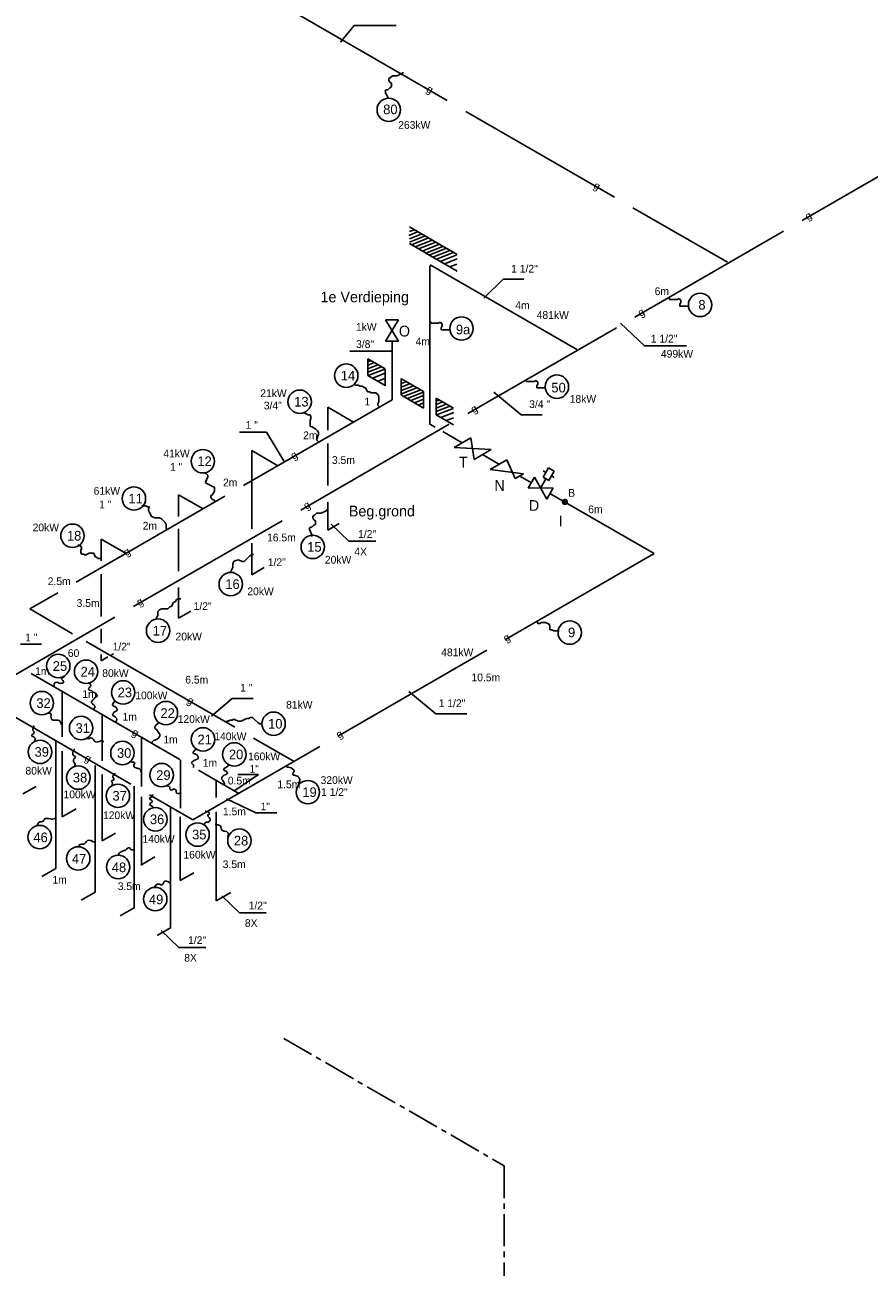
# Model space of a CAD drawing. Extents: x 0 to 118900, y 0 to 84100.
# Tile 8 of 24: x 53470 to 73155, y 39795 to 68760. Entities that reach past the tile are written whole.
import ezdxf
from ezdxf.enums import TextEntityAlignment as Align

# ---------------------------------------------------------------- set-up
doc = ezdxf.new("R2010")
doc.units = 0
doc.header["$LTSCALE"] = 100
for name, pattern in [('2322107', [2000, 1000, 1000]), ('2322134', [45, 40, -5]), ('CENTER2', [11.25, 7.5, -1.25, 1.25, -1.25])]:
    doc.linetypes.add(name, pattern=pattern)
doc.layers.get('0').update_dxf_attribs({"linetype": 'CONTINUOUS'})
for name, color, linetype in [('WL541---', 4, 'CONTINUOUS'), ('WM541---', 1, 'CONTINUOUS'), ('WM561---', 1, 'CONTINUOUS'), ('WM570---', 1, 'CONTINUOUS')]:
    doc.layers.add(name, color=color, linetype=linetype)
doc.styles.add('BURO-018', font='BUROFONT.shx', dxfattribs={"height": 180})
doc.styles.add('BURO-025', font='BUROFONT.shx', dxfattribs={"height": 250})

# ---------------------------------------------------------------- blocks, each defined once
blk = doc.blocks.new('30483016')
at = {"color": 0, "linetype": 'CONTINUOUS'}
for p, q in [((-0.75, 3.75), (-1.5, 3.75)), ((-0.75, 2.5), (-0.75, 5)), ((-0.75, 5), (0.75, 5)), ((0.75, 5), (0.75, 2.5)), ((0.75, 3.75), (1.5, 3.75)), ((2.5, 1.5), (-2.5, -1.5)), ((-2.5, -1.5), (-2.5, 1.5)), ((-2.5, 1.5), (2.5, -1.5)), ((0.75, 2.5), (-0.75, 2.5)), ((0, 2.5), (0, 0)), ((2.5, -1.5), (2.5, 1.5))]:
    blk.add_line(p, q, dxfattribs=at)
at = {"color": 0, "linetype": 'CONTINUOUS', "style": 'BURO-018', "flags": 1}
blk.add_attdef('W_ID', (0, 0), '', height=1.8, dxfattribs=at)
blk = doc.blocks.new('3048301')
at = {"color": 0, "linetype": 'CONTINUOUS'}
for p, q in [((2.5, 1.5), (-2.5, -1.5)), ((-2.5, -1.5), (-2.5, 1.5)), ((-2.5, 1.5), (2.5, -1.5)), ((2.5, -1.5), (2.5, 1.5))]:
    blk.add_line(p, q, dxfattribs=at)
at = {"color": 0, "linetype": 'CONTINUOUS', "style": 'BURO-018', "flags": 1}
blk.add_attdef('W_ID', (0, 0), '', height=1.8, dxfattribs=at)
blk = doc.blocks.new('2322134-9')
at = {"layer": 'WM541---', "color": 0, "style": 'BURO-018'}
for rotation, p in [(330, (62903, 67233)), (330, (66800, 64983)), (30, (71748, 64287)), (30, (67851, 62037)), (30, (63954, 59787)), (30, (59756, 58705)), (30, (60057, 57537)), (30, (55859, 56455)), (30, (56160, 55287)), (30, (64713, 54451)), (330, (57324, 52983)), (330, (56039, 52237)), (30, (60816, 52201)), (330, (54933, 51640))]:
    blk.add_text('g', height=180, rotation=rotation, dxfattribs=at).set_placement(p, align=Align.MIDDLE)

msp = doc.modelspace()

# ---------------------------------------------------------------- linework, layer by layer
at = {"layer": 'WL541---', "linetype": '2322134'}
for p, q in [((40369, 80243), (69849, 63223)), ((78954, 68447), (48954, 51127)), ((62915, 63144), (62915, 59448)), ((62918, 63164), (66341, 61188)), ((62031, 61383), (62031, 60018)), ((62031, 60018), (53585, 55141)), ((60536, 59844), (60536, 59313)), ((60536, 59844), (61133, 59500)), ((62915, 59448), (63038, 59377)), ((63212, 59277), (63664, 59016)), ((58759, 58836), (58759, 57008)), ((58759, 58836), (59371, 58482)), ((60536, 59001), (60536, 58017)), ((64137, 58743), (64538, 58511)), ((65010, 58239), (65279, 58084)), ((57053, 57803), (57053, 57296)), ((57053, 57803), (57624, 57474)), ((65712, 57834), (68142, 56431)), ((60536, 57632), (60536, 56981)), ((60797, 57132), (60536, 56981)), ((55252, 56771), (55252, 56264)), ((55252, 56771), (55829, 56437)), ((57053, 57008), (57053, 56024)), ((58759, 56672), (58759, 55940)), ((68142, 56431), (57388, 50222)), ((55252, 55952), (55252, 54967)), ((59053, 56109), (58759, 55940)), ((57053, 55640), (57053, 54923)), ((53585, 55141), (54584, 54564)), ((57338, 55087), (57053, 54923)), ((55252, 54679), (55252, 54343)), ((54901, 54382), (59747, 51584)), ((55252, 54079), (55252, 53932)), ((55408, 54022), (55252, 53932)), ((55534, 54095), (55489, 54070)), ((53620, 53634), (58459, 50840)), ((52477, 53058), (57388, 50222)), ((54339, 53219), (54339, 52157)), ((55276, 52678), (55276, 51604)), ((56188, 52167), (56188, 51004)), ((56188, 52143), (56188, 51052)), ((54195, 52071), (54195, 49092)), ((54339, 51826), (54339, 50295)), ((57101, 51624), (57101, 50500)), ((55107, 51494), (55107, 48688)), ((55276, 51282), (55276, 49732)), ((53732, 51003), (53426, 50827)), ((56020, 51012), (56020, 48174)), ((57933, 51144), (57933, 50742)), ((56188, 50764), (56188, 49161)), ((56188, 50740), (56188, 49178)), ((54666, 50484), (54339, 50295)), ((56862, 50526), (56862, 47704)), ((57933, 50411), (57933, 48338)), ((57091, 50291), (57091, 48808)), ((55107, 50023), (55107, 48538)), ((55584, 49910), (55276, 49732)), ((56503, 49359), (56188, 49178)), ((54195, 49092), (53866, 48903)), ((57410, 48992), (57091, 48808)), ((55107, 48538), (54785, 48352)), ((58271, 48533), (57933, 48338)), ((56020, 48174), (55692, 47985)), ((56862, 47704), (56553, 47526))]:
    msp.add_line(p, q, dxfattribs=at)
at = {"layer": 'WL541---', "color": 2, "linetype": '2322134'}
for p, q in [((63868, 59132), (63479, 58908)), ((64343, 58857), (63945, 58628)), ((64705, 58618), (64317, 58394)), ((65096, 58295), (64905, 58185))]:
    msp.add_line(p, q, dxfattribs=at)
at = {"layer": 'WL541---', "color": 8, "linetype": 'CENTER2'}
msp.add_line((59505, 45127), (64649, 42157), dxfattribs=at)
at = {"layer": 'WM541---'}
for p, q in [((61955, 67507), (61998, 67529)), ((61955, 67464), (61955, 67507)), ((61998, 67529), (62041, 67572)), ((62041, 67572), (62149, 67572)), ((62149, 67572), (62236, 67615)), ((62236, 67615), (62279, 67637)), ((62279, 67637), (62279, 67659)), ((61868, 67204), (61890, 67248)), ((61890, 67161), (61868, 67204)), ((61890, 67248), (61933, 67248)), ((61933, 67248), (61976, 67291)), ((61976, 67421), (61955, 67464)), ((62020, 67399), (61976, 67421)), ((61976, 67291), (62020, 67313)), ((62020, 67313), (62020, 67399)), ((61911, 67118), (61890, 67161)), ((61933, 67075), (61911, 67118)), ((61933, 67031), (61933, 67075)), ((68506, 62355), (68485, 62398)), ((68679, 62355), (68506, 62355)), ((68723, 62376), (68679, 62355)), ((68766, 62333), (68723, 62376)), ((68744, 62247), (68766, 62290)), ((68766, 62290), (68766, 62333)), ((68744, 62203), (68744, 62247)), ((68939, 62203), (68744, 62203)), ((62942, 61804), (62920, 61847)), ((63115, 61804), (62942, 61804)), ((63158, 61826), (63115, 61804)), ((63202, 61782), (63158, 61826)), ((63180, 61696), (63202, 61739)), ((63180, 61652), (63180, 61696)), ((63202, 61739), (63202, 61782)), ((63375, 61652), (63180, 61652)), ((61158, 60357), (61244, 60357)), ((61244, 60357), (61287, 60336)), ((61287, 60336), (61331, 60336)), ((61331, 60336), (61374, 60314)), ((61374, 60314), (61417, 60292)), ((61417, 60292), (61439, 60249)), ((61439, 60249), (61461, 60206)), ((65169, 60448), (65147, 60492)), ((65342, 60448), (65169, 60448)), ((65385, 60470), (65342, 60448)), ((65428, 60427), (65385, 60470)), ((65407, 60340), (65428, 60384)), ((65407, 60297), (65407, 60340)), ((65602, 60297), (65407, 60297)), ((65428, 60384), (65428, 60427)), ((61461, 60206), (61504, 60206)), ((61504, 60206), (61547, 60184)), ((61547, 60184), (61655, 60184)), ((61655, 60184), (61699, 60141)), ((61699, 60141), (61720, 60098)), ((61720, 59968), (61699, 59925)), ((61720, 60098), (61720, 59968)), ((59989, 59708), (60032, 59687)), ((60032, 59687), (60075, 59665)), ((61699, 59925), (61699, 59881)), ((61699, 59881), (61720, 59860)), ((60075, 59665), (60119, 59665)), ((60119, 59665), (60140, 59622)), ((60140, 59578), (60119, 59535)), ((60119, 59535), (60119, 59405)), ((60119, 59405), (60162, 59384)), ((60140, 59622), (60140, 59578)), ((60162, 59384), (60249, 59340)), ((60249, 59340), (60292, 59297)), ((60292, 59124), (60270, 59081)), ((60292, 59297), (60313, 59254)), ((60313, 59211), (60292, 59167)), ((60292, 59167), (60292, 59124)), ((60313, 59254), (60313, 59211)), ((60270, 59081), (60313, 59038)), ((60313, 59038), (60335, 59016)), ((57651, 58324), (57695, 58302)), ((57695, 58302), (57738, 58259)), ((57738, 58259), (57738, 58215)), ((57695, 58129), (57673, 58086)), ((57673, 58086), (57716, 58064)), ((57716, 58172), (57695, 58129)), ((57738, 58215), (57716, 58172)), ((57716, 58064), (57803, 58021)), ((57803, 58021), (57846, 57999)), ((57846, 57999), (57889, 57978)), ((57889, 57978), (57889, 57891)), ((57846, 57804), (57803, 57783)), ((57803, 57783), (57803, 57740)), ((57803, 57740), (57846, 57696)), ((57868, 57848), (57846, 57804)), ((57846, 57696), (57889, 57675)), ((57889, 57891), (57868, 57848)), ((57889, 57675), (57889, 57653)), ((56201, 57545), (56288, 57545)), ((56288, 57545), (56331, 57523)), ((56331, 57523), (56374, 57523)), ((56374, 57523), (56353, 57480)), ((56353, 57480), (56353, 57437)), ((56353, 57437), (56374, 57393)), ((56374, 57393), (56396, 57350)), ((56396, 57350), (56418, 57307)), ((60227, 57329), (60270, 57372)), ((60270, 57372), (60378, 57372)), ((60378, 57372), (60465, 57415)), ((60465, 57415), (60508, 57437)), ((60508, 57437), (60508, 57458)), ((56418, 57307), (56461, 57285)), ((56461, 57285), (56504, 57264)), ((56504, 57264), (56612, 57264)), ((56612, 57264), (56656, 57242)), ((56656, 57242), (56742, 57155)), ((56742, 57155), (56764, 57112)), ((56764, 57112), (56764, 57026)), ((60162, 57047), (60205, 57091)), ((60184, 57307), (60227, 57329)), ((60184, 57264), (60184, 57307)), ((60205, 57220), (60184, 57264)), ((60249, 57199), (60205, 57220)), ((60205, 57091), (60249, 57112)), ((60249, 57112), (60249, 57199)), ((56764, 57026), (56785, 56982)), ((60097, 57004), (60119, 57047)), ((60119, 56961), (60097, 57004)), ((60119, 57047), (60162, 57047)), ((60140, 56917), (60119, 56961)), ((60162, 56874), (60140, 56917)), ((60162, 56831), (60162, 56874)), ((54708, 56636), (54751, 56615)), ((54751, 56615), (54794, 56593)), ((54794, 56550), (54773, 56506)), ((54773, 56506), (54773, 56463)), ((54794, 56593), (54794, 56550)), ((54773, 56463), (54794, 56420)), ((54794, 56420), (54838, 56420)), ((54838, 56420), (54881, 56398)), ((54881, 56398), (54924, 56420)), ((54924, 56420), (54967, 56442)), ((54967, 56442), (55076, 56442)), ((55076, 56442), (55097, 56398)), ((55097, 56398), (55119, 56355)), ((55119, 56355), (55205, 56312)), ((55205, 56312), (55249, 56333)), ((55249, 56333), (55249, 56355)), ((58322, 56204), (58344, 56247)), ((58322, 56117), (58322, 56204)), ((58344, 56247), (58387, 56268)), ((58387, 56268), (58452, 56290)), ((58452, 56290), (58539, 56247)), ((58539, 56247), (58582, 56247)), ((58582, 56247), (58625, 56290)), ((58625, 56290), (58712, 56377)), ((58712, 56377), (58798, 56420)), ((58236, 55987), (58279, 56031)), ((58279, 56031), (58301, 56074)), ((58301, 56074), (58322, 56117)), ((56980, 55317), (57002, 55360)), ((57002, 55360), (57045, 55381)), ((57045, 55381), (57110, 55381)), ((56569, 55079), (56612, 55122)), ((56569, 54992), (56569, 55079)), ((56612, 55122), (56656, 55144)), ((56656, 55144), (56807, 55144)), ((56807, 55144), (56850, 55187)), ((56850, 55187), (56894, 55208)), ((56894, 55208), (56915, 55252)), ((56915, 55252), (56937, 55295)), ((56937, 55295), (56980, 55317)), ((56526, 54906), (56547, 54949)), ((56547, 54949), (56569, 54992)), ((65411, 54848), (65389, 54848)), ((65433, 54805), (65411, 54848)), ((65476, 54805), (65433, 54805)), ((65519, 54826), (65476, 54805)), ((65606, 54826), (65519, 54826)), ((65692, 54783), (65606, 54826)), ((65714, 54740), (65692, 54783)), ((65714, 54653), (65714, 54740)), ((65757, 54653), (65714, 54653)), ((65801, 54632), (65757, 54653)), ((65931, 54632), (65801, 54632)), ((54155, 53363), (54145, 53332)), ((54176, 53423), (54155, 53393)), ((54155, 53393), (54155, 53363)), ((54206, 53434), (54176, 53423)), ((54237, 53423), (54206, 53434)), ((54267, 53413), (54237, 53423)), ((54298, 53403), (54267, 53413)), ((54328, 53413), (54298, 53403)), ((54338, 53535), (54328, 53505)), ((54328, 53505), (54358, 53474)), ((54358, 53413), (54328, 53413)), ((54369, 53545), (54338, 53535)), ((54358, 53474), (54379, 53444)), ((54379, 53444), (54358, 53413)), ((54389, 53576), (54369, 53545)), ((54957, 53423), (54988, 53393)), ((54967, 53312), (54957, 53281)), ((54998, 53332), (54967, 53312)), ((54988, 53393), (55008, 53363)), ((55008, 53363), (54998, 53332)), ((54957, 53281), (54967, 53251)), ((54967, 53251), (54998, 53241)), ((54998, 53241), (55028, 53231)), ((55028, 53231), (55059, 53200)), ((55049, 53018), (55028, 52987)), ((55079, 53038), (55049, 53018)), ((55059, 53200), (55089, 53190)), ((55099, 53068), (55079, 53038)), ((55089, 53190), (55120, 53180)), ((55130, 53089), (55099, 53068)), ((55120, 53180), (55140, 53150)), ((55160, 53119), (55130, 53089)), ((55140, 53150), (55160, 53119)), ((55028, 52987), (55018, 52957)), ((55018, 52957), (55049, 52926)), ((55049, 52926), (55079, 52906)), ((55079, 52815), (55069, 52805)), ((55079, 52906), (55099, 52876)), ((55099, 52845), (55079, 52815)), ((55099, 52876), (55099, 52845)), ((55536, 52957), (55515, 52906)), ((55515, 52906), (55536, 52876)), ((55566, 52987), (55536, 52957)), ((55536, 52876), (55566, 52866)), ((55556, 52744), (55536, 52713)), ((55586, 52754), (55556, 52744)), ((55566, 52866), (55597, 52845)), ((55627, 52784), (55586, 52754)), ((55597, 52845), (55617, 52815)), ((55617, 52815), (55627, 52784)), ((53992, 52712), (54053, 52712)), ((54053, 52712), (54084, 52692)), ((54084, 52662), (54073, 52631)), ((54073, 52631), (54084, 52601)), ((54084, 52692), (54084, 52662)), ((54084, 52601), (54094, 52570)), ((54094, 52570), (54124, 52550)), ((54124, 52550), (54246, 52550)), ((54246, 52550), (54276, 52540)), ((54276, 52540), (54297, 52510)), ((54297, 52510), (54307, 52479)), ((54307, 52479), (54317, 52449)), ((54317, 52449), (54347, 52449)), ((55536, 52713), (55515, 52683)), ((55515, 52683), (55526, 52653)), ((55526, 52653), (55556, 52642)), ((55556, 52642), (55586, 52622)), ((55586, 52500), (55576, 52490)), ((55586, 52622), (55607, 52592)), ((55607, 52531), (55586, 52500)), ((55607, 52592), (55617, 52561)), ((55617, 52561), (55607, 52531)), ((56530, 52440), (56510, 52409)), ((56561, 52460), (56530, 52440)), ((56591, 52490), (56561, 52460)), ((58214, 52526), (58171, 52526)), ((58257, 52548), (58214, 52526)), ((58301, 52548), (58257, 52548)), ((58344, 52569), (58301, 52548)), ((58387, 52548), (58344, 52569)), ((58452, 52526), (58387, 52548)), ((58517, 52526), (58452, 52526)), ((58560, 52548), (58517, 52526)), ((58604, 52569), (58560, 52548)), ((58647, 52591), (58604, 52569)), ((58690, 52591), (58647, 52591)), ((58733, 52612), (58690, 52591)), ((58777, 52612), (58733, 52612)), ((58820, 52569), (58777, 52612)), ((58907, 52483), (58820, 52569)), ((58950, 52461), (58907, 52483)), ((58993, 52461), (58950, 52461)), ((53627, 52185), (53637, 52215)), ((53657, 52165), (53627, 52185)), ((53637, 52215), (53678, 52236)), ((53657, 52347), (53678, 52378)), ((53657, 52307), (53657, 52347)), ((53688, 52276), (53657, 52307)), ((53688, 52155), (53657, 52165)), ((53678, 52408), (53667, 52418)), ((53678, 52378), (53678, 52408)), ((53678, 52236), (53688, 52276)), ((53718, 52124), (53688, 52155)), ((56510, 52409), (56500, 52379)), ((56500, 52379), (56510, 52348)), ((56510, 52348), (56540, 52328)), ((56540, 52328), (56561, 52298)), ((56561, 52298), (56581, 52267)), ((56581, 52267), (56611, 52227)), ((56611, 52166), (56591, 52135)), ((56611, 52227), (56622, 52196)), ((56622, 52196), (56611, 52166)), ((53698, 52063), (53708, 52094)), ((53708, 52094), (53718, 52124)), ((54621, 51871), (54611, 51881)), ((54611, 51840), (54621, 51871)), ((54916, 52114), (54946, 52124)), ((54946, 52124), (54977, 52124)), ((54977, 52124), (55017, 52134)), ((55017, 52134), (55048, 52124)), ((55048, 52124), (55068, 52094)), ((55068, 52094), (55088, 52063)), ((55088, 52063), (55119, 52043)), ((55119, 52043), (55149, 52033)), ((55149, 52033), (55180, 52043)), ((55180, 52043), (55210, 52053)), ((55210, 52053), (55240, 52063)), ((55240, 52063), (55291, 52073)), ((55291, 52073), (55291, 52043)), ((55291, 52043), (55301, 52033)), ((56469, 52074), (56439, 52044)), ((56439, 52044), (56439, 52014)), ((56500, 52085), (56469, 52074)), ((56530, 52095), (56500, 52085)), ((56561, 52115), (56530, 52095)), ((56591, 52135), (56561, 52115)), ((57433, 51851), (57413, 51821)), ((57464, 51872), (57433, 51851)), ((54581, 51810), (54611, 51840)), ((54591, 51779), (54581, 51810)), ((54591, 51749), (54591, 51779)), ((54611, 51718), (54591, 51749)), ((54601, 51617), (54611, 51647)), ((54601, 51587), (54601, 51617)), ((54621, 51556), (54601, 51587)), ((54652, 51698), (54611, 51718)), ((54611, 51647), (54642, 51668)), ((54642, 51668), (54652, 51698)), ((55931, 51576), (55961, 51566)), ((55961, 51566), (56022, 51566)), ((56022, 51566), (56032, 51536)), ((57373, 51577), (57352, 51547)), ((57403, 51598), (57373, 51577)), ((57413, 51821), (57383, 51801)), ((57383, 51801), (57403, 51770)), ((57403, 51770), (57433, 51760)), ((57433, 51618), (57403, 51598)), ((57433, 51760), (57464, 51750)), ((57464, 51628), (57433, 51618)), ((57464, 51750), (57494, 51730)), ((57494, 51638), (57464, 51628)), ((57494, 51730), (57504, 51699)), ((57515, 51669), (57494, 51638)), ((57504, 51699), (57515, 51669)), ((54642, 51526), (54621, 51556)), ((54632, 51485), (54642, 51526)), ((55525, 51252), (55555, 51272)), ((55555, 51272), (55565, 51303)), ((55565, 51303), (55565, 51313)), ((56032, 51536), (56012, 51505)), ((56012, 51505), (56012, 51475)), ((56012, 51475), (56032, 51445)), ((56032, 51445), (56062, 51434)), ((56062, 51434), (56093, 51424)), ((56093, 51424), (56134, 51424)), ((56134, 51424), (56164, 51394)), ((56164, 51394), (56174, 51363)), ((56174, 51363), (56184, 51343)), ((57352, 51547), (57383, 51517)), ((57383, 51517), (57413, 51496)), ((57413, 51496), (57403, 51466)), ((57403, 51466), (57403, 51446)), ((58144, 51435), (58113, 51415)), ((58113, 51415), (58113, 51385)), ((58113, 51385), (58144, 51364)), ((58144, 51273), (58113, 51263)), ((58174, 51456), (58144, 51435)), ((58144, 51364), (58174, 51354)), ((58174, 51293), (58144, 51273)), ((58205, 51476), (58174, 51456)), ((58174, 51354), (58195, 51324)), ((58195, 51324), (58174, 51293)), ((58184, 51537), (58215, 51506)), ((58215, 51506), (58205, 51476)), ((59585, 51456), (59565, 51486)), ((59615, 51456), (59585, 51456)), ((59646, 51446), (59615, 51456)), ((59676, 51435), (59646, 51446)), ((59707, 51415), (59676, 51435)), ((59747, 51385), (59707, 51415)), ((59717, 51293), (59727, 51324)), ((59727, 51263), (59717, 51293)), ((59727, 51324), (59747, 51354)), ((59747, 51354), (59747, 51385)), ((55484, 51120), (55514, 51140)), ((55514, 51090), (55484, 51120)), ((55494, 51029), (55514, 51059)), ((55514, 51140), (55545, 51161)), ((55514, 51059), (55514, 51090)), ((55525, 51221), (55525, 51252)), ((55545, 51191), (55525, 51221)), ((55545, 51161), (55545, 51191)), ((56773, 51019), (56803, 51008)), ((56803, 51008), (56844, 50998)), ((56844, 50998), (56854, 50968)), ((58063, 51212), (58052, 51172)), ((58052, 51172), (58083, 51141)), ((58083, 51243), (58063, 51212)), ((58113, 51263), (58083, 51243)), ((58083, 51141), (58113, 51101)), ((58113, 51101), (58124, 51070)), ((58124, 51070), (58124, 51060)), ((59757, 51263), (59727, 51263)), ((59798, 51253), (59757, 51263)), ((59839, 51232), (59798, 51253)), ((59859, 51202), (59839, 51232)), ((59849, 51050), (59859, 51090)), ((59879, 51172), (59859, 51202)), ((59859, 51090), (59879, 51141)), ((59879, 51141), (59879, 51172)), ((56377, 50734), (56408, 50745)), ((56387, 50704), (56377, 50734)), ((56418, 50694), (56387, 50704)), ((56408, 50745), (56438, 50765)), ((56448, 50663), (56418, 50694)), ((56438, 50765), (56448, 50795)), ((56448, 50795), (56448, 50816)), ((56854, 50968), (56854, 50937)), ((56854, 50937), (56884, 50917)), ((56884, 50917), (56915, 50927)), ((56915, 50927), (56945, 50947)), ((56945, 50947), (56976, 50937)), ((56976, 50937), (56996, 50907)), ((56996, 50907), (56996, 50876)), ((56996, 50876), (57006, 50846)), ((57006, 50846), (57037, 50836)), ((57037, 50836), (57098, 50836)), ((57098, 50836), (57118, 50846)), ((56377, 50582), (56397, 50613)), ((56408, 50562), (56377, 50582)), ((56397, 50613), (56428, 50633)), ((56438, 50542), (56408, 50562)), ((56428, 50633), (56448, 50663)), ((56468, 50511), (56438, 50542)), ((57686, 50430), (57676, 50430)), ((57717, 50420), (57686, 50430)), ((57747, 50410), (57717, 50420)), ((57778, 50390), (57747, 50410)), ((53747, 50085), (53767, 50115)), ((53767, 50115), (53777, 50146)), ((53777, 50146), (53818, 50176)), ((53818, 50176), (53848, 50176)), ((53848, 50176), (53879, 50186)), ((53879, 50186), (53909, 50207)), ((53909, 50207), (53919, 50237)), ((53919, 50237), (53950, 50257)), ((53950, 50257), (54021, 50257)), ((54021, 50257), (54061, 50247)), ((54061, 50247), (54092, 50237)), ((54092, 50237), (54122, 50237)), ((54122, 50237), (54153, 50247)), ((54153, 50247), (54183, 50278)), ((54183, 50278), (54193, 50278)), ((57656, 50116), (57666, 50146)), ((57666, 50146), (57707, 50177)), ((57707, 50177), (57737, 50166)), ((57737, 50339), (57767, 50359)), ((57737, 50308), (57737, 50339)), ((57767, 50278), (57737, 50308)), ((57737, 50166), (57767, 50187)), ((57767, 50359), (57778, 50390)), ((57788, 50248), (57767, 50278)), ((57767, 50187), (57788, 50217)), ((57788, 50217), (57788, 50248)), ((57920, 50116), (57909, 50116)), ((57950, 50106), (57920, 50116)), ((57981, 50106), (57950, 50106)), ((58011, 50095), (57981, 50106)), ((58041, 50075), (58011, 50095)), ((58041, 50045), (58041, 50075)), ((58052, 50014), (58041, 50045)), ((58052, 49984), (58052, 50014)), ((58082, 49974), (58052, 49984)), ((58112, 49964), (58082, 49974)), ((58143, 49964), (58112, 49964)), ((58173, 49953), (58143, 49964)), ((58204, 49923), (58173, 49953)), ((58194, 49832), (58214, 49862)), ((58224, 49893), (58204, 49923)), ((58214, 49862), (58224, 49893)), ((54721, 49598), (54731, 49629)), ((54731, 49629), (54762, 49649)), ((54762, 49649), (54792, 49659)), ((54792, 49659), (54853, 49659)), ((54853, 49659), (54883, 49689)), ((54883, 49689), (54904, 49720)), ((54904, 49720), (54934, 49740)), ((54934, 49740), (54965, 49750)), ((54965, 49750), (55005, 49740)), ((55005, 49740), (55036, 49730)), ((55036, 49730), (55066, 49710)), ((55066, 49710), (55096, 49710)), ((55096, 49710), (55107, 49720)), ((55807, 49507), (55837, 49537)), ((55837, 49537), (55878, 49568)), ((55878, 49568), (55908, 49578)), ((55908, 49578), (55929, 49547)), ((55929, 49547), (55959, 49527)), ((55990, 49527), (56010, 49537)), ((55655, 49426), (55675, 49456)), ((55655, 49395), (55655, 49426)), ((55675, 49456), (55716, 49476)), ((55716, 49476), (55746, 49497)), ((55746, 49497), (55776, 49507)), ((55776, 49507), (55807, 49507)), ((55959, 49527), (55990, 49527)), ((56487, 48645), (56507, 48675)), ((56507, 48675), (56527, 48705)), ((56527, 48705), (56558, 48726)), ((56558, 48726), (56619, 48726)), ((56619, 48726), (56649, 48705)), ((56649, 48705), (56680, 48716)), ((56680, 48716), (56700, 48746)), ((56700, 48746), (56710, 48776)), ((56710, 48776), (56741, 48797)), ((56741, 48797), (56771, 48797)), ((56771, 48797), (56801, 48787)), ((56801, 48787), (56842, 48756)), ((56842, 48756), (56872, 48756))]:
    msp.add_line(p, q, dxfattribs=at)
at = {"layer": 'WM541---', "color": 8}
for p, q in [((62435, 64048), (63146, 63638)), ((62426, 63852), (62622, 63930)), ((62435, 63939), (62546, 63982)), ((62435, 63774), (62711, 63883)), ((62435, 63691), (62787, 63831)), ((62482, 63633), (62881, 63791)), ((62567, 63584), (62966, 63742)), ((62435, 63660), (62823, 63436)), ((62651, 63536), (63050, 63693)), ((62736, 63486), (63135, 63644)), ((62820, 63438), (63213, 63593)), ((62820, 63438), (62823, 63439)), ((62820, 63438), (63549, 63017)), ((62899, 63392), (63299, 63550)), ((62984, 63343), (63375, 63497)), ((63068, 63295), (63464, 63451)), ((63146, 63638), (63549, 63405)), ((63153, 63246), (63540, 63398)), ((63252, 63188), (63550, 63306)), ((63379, 63116), (63543, 63181)), ((61467, 60974), (61467, 60586)), ((61467, 60974), (61870, 60741)), ((61467, 60902), (61534, 60929)), ((61467, 60825), (61620, 60886)), ((61467, 60742), (61696, 60833)), ((61467, 60661), (61785, 60787)), ((61467, 60586), (61870, 60353)), ((61474, 60581), (61861, 60734)), ((61573, 60524), (61871, 60642)), ((61874, 60735), (61874, 60347)), ((61700, 60451), (61864, 60516)), ((62243, 60513), (62243, 60124)), ((62246, 60314), (62442, 60392)), ((62255, 60510), (62768, 60214)), ((62255, 60400), (62366, 60444)), ((62255, 60236), (62531, 60345)), ((62255, 60153), (62607, 60293)), ((62302, 60095), (62701, 60253)), ((62255, 60122), (62768, 59826)), ((62387, 60046), (62768, 60196)), ((62471, 59998), (62768, 60115)), ((62556, 59948), (62768, 60032)), ((62768, 60214), (62768, 59826)), ((63063, 60057), (63467, 59824)), ((63063, 60057), (63063, 59669)), ((63063, 59985), (63131, 60012)), ((63063, 59908), (63217, 59969)), ((61334, 59856), (61331, 59857)), ((62637, 59894), (62768, 59946)), ((62640, 59900), (62643, 59901)), ((63063, 59825), (63293, 59916)), ((63063, 59744), (63382, 59870)), ((63063, 59669), (63467, 59435)), ((63071, 59664), (63458, 59817)), ((63170, 59607), (63468, 59725)), ((63296, 59534), (63461, 59599))]:
    msp.add_line(p, q, dxfattribs=at)
at = {"layer": 'WM541---', "color": 2}
for p, q in [((63945, 58628), (63868, 59132)), ((64343, 58857), (63479, 58908)), ((64905, 58185), (64705, 58618)), ((65096, 58295), (64317, 58394))]:
    msp.add_line(p, q, dxfattribs=at)
at = {"layer": 'WM541---', "color": 8, "linetype": 'CENTER2'}
msp.add_line((64649, 42157), (64649, 15539), dxfattribs=at)
at = {"layer": 'WM541---', "const_width": 75}
msp.add_lwpolyline([(66024, 57636, 1), (66099, 57636, 1)], format="xyb", close=True, dxfattribs=at)
at = {"layer": 'WM541---'}
for centre in [(61955, 66778), (69214, 62230), (63650, 61680), (60963, 60581), (65876, 60324), (59878, 59973), (57620, 58585), (56013, 57716), (54580, 56848), (60182, 56588), (58271, 55720), (56577, 54635), (66174, 54591), (54249, 53811), (54897, 53678), (55762, 53196), (53866, 52946), (56759, 52714), (59270, 52465), (54781, 52365), (57624, 52099), (53824, 51809), (55745, 51783), (58355, 51750), (54717, 51210), (56659, 51268), (55640, 50784), (60068, 50869), (56513, 50236), (57497, 49881), (53816, 49822), (58472, 49739), (54714, 49324), (55645, 49124), (56510, 48377)]:
    msp.add_circle(centre, 273, dxfattribs=at)
at = {"layer": 'WM570---'}
for p, q in [((60833, 68357), (61147, 68743)), ((61147, 68743), (62124, 68743)), ((64168, 62384), (64619, 62828)), ((64619, 62828), (65107, 62828)), ((67356, 61802), (67921, 61275)), ((61048, 61149), (62024, 61149)), ((67921, 61275), (68898, 61275)), ((64406, 60194), (65040, 59671)), ((65040, 59671), (65528, 59671)), ((58473, 59263), (59103, 59263)), ((59533, 58557), (59103, 59263)), ((60613, 57118), (61024, 56720)), ((61024, 56720), (61651, 56720)), ((53369, 54320), (53858, 54320)), ((58302, 53057), (57822, 52643)), ((58302, 53057), (58791, 53057)), ((62420, 53219), (63055, 52696)), ((63055, 52696), (63772, 52696)), ((58918, 51278), (58344, 50890)), ((58437, 51278), (58918, 51278)), ((58857, 50384), (58168, 50715)), ((58857, 50384), (59346, 50384)), ((58062, 48456), (58473, 48058)), ((58473, 48058), (59100, 48058)), ((56648, 47648), (57059, 47250)), ((57059, 47250), (57686, 47250))]:
    msp.add_line(p, q, dxfattribs=at)

# ---------------------------------------------------------------- block references
at = {"layer": 'WM541---'}
msp.add_blockref('2322134-9', (0, 0), dxfattribs=at)
at = {"layer": 'WM541---', "color": 2, "xscale": 100, "yscale": 100, "zscale": 100}
for name, p, rotation in [('3048301', (62031, 61633), 270), ('30483016', (65495, 57959), 330.0000000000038)]:
    msp.add_blockref(name, p, dxfattribs=dict(at, rotation=rotation))

# ---------------------------------------------------------------- texts
at = {"layer": 'WM541---', "color": 2, "style": 'BURO-025'}
for s, height, p in [('80', 225, (61825, 66676)), ('1e Verdieping', 250, (60363, 62291)), ('8', 225, (69174, 62121)), ('9a', 225, (63520, 61544)), ('14', 225, (60836, 60468)), ('50', 225, (65746, 60189)), ('13', 225, (59750, 59861)), ('12', 225, (57492, 58472)), ('11', 225, (55885, 57604)), ('Beg.grond', 250, (61024, 57299)), ('18', 225, (54452, 56736)), ('15', 225, (60054, 56475)), ('16', 225, (58144, 55607)), ('17', 225, (56450, 54522)), ('9', 225, (66134, 54482)), ('25', 225, (54121, 53698)), ('24', 225, (54770, 53565)), ('23', 225, (55634, 53083)), ('32', 225, (53739, 52834)), ('22', 225, (56632, 52601)), ('31', 225, (54653, 52252)), ('10', 225, (59142, 52352)), ('21', 225, (57496, 51986)), ('39', 225, (53696, 51696)), ('30', 225, (55618, 51670)), ('20', 225, (58228, 51637)), ('38', 225, (54589, 51097)), ('29', 225, (56532, 51155)), ('19', 225, (59940, 50757)), ('37', 225, (55513, 50671)), ('36', 225, (56386, 50124)), ('46', 225, (53669, 49703)), ('35', 225, (57370, 49769)), ('28', 225, (58344, 49627)), ('47', 225, (54567, 49204)), ('48', 225, (55498, 49005)), ('49', 225, (56363, 48257))]:
    msp.add_text(s, height=height, dxfattribs=at).set_placement(p)
at = {"layer": 'WM541---', "color": 1, "style": 'BURO-018'}
for s, p in [('263kW', (62175, 66336)), ('6m', (68154, 62459)), ('4m', (64904, 62131)), ('481kW', (65404, 61905)), ('1kW', (61190, 61627)), ('4m', (62581, 61288)), ('499kW', (68300, 61001)), ('21kW', (58959, 60081)), ('1', (61388, 59885)), ('18kW', (66174, 59947)), ('2m', (59958, 59099)), ('41kW', (56698, 58675)), ('3.5m', (60629, 58523)), ('61kW', (55074, 57805)), ('2m', (58090, 58000)), ('B', (66139, 57757)), ('6m', (66605, 57374)), ('20kW', (53651, 56952)), ('2m', (56217, 56992)), ('16.5m', (59117, 56717)), ('20kW', (60465, 56199)), ('2.5m', (54003, 55697)), ('20kW', (58657, 55462)), ('3.5m', (54677, 55190)), ('20kW', (56983, 54408)), ('60', (54472, 54023)), ('481kW', (63177, 54040)), ('1m', (53709, 53602)), ('80kW', (55275, 53555)), ('6.5m', (57210, 53402)), ('10.5m', (63883, 53455)), ('1m', (54810, 53067)), ('100kW', (56045, 53036)), ('81kW', (59561, 52818)), ('1m', (55747, 52538)), ('120kW', (57033, 52484)), ('1m', (56699, 52008)), ('140kW', (57887, 52082)), ('1m', (57618, 51464)), ('160kW', (58674, 51614)), ('80kW', (53484, 51279)), ('0.5m', (58202, 51049)), ('1.5m', (59357, 50962)), ('320kW', (60365, 51061)), ('100kW', (54371, 50727)), ('120kW', (55292, 50241)), ('1.5m', (58088, 50330)), ('140kW', (56213, 49689)), ('160kW', (57167, 49321)), ('3.5m', (58084, 49099)), ('1m', (54112, 48737)), ('3.5m', (55636, 48587))]:
    msp.add_text(s, height=180, dxfattribs=at).set_placement(p)
at = {"layer": 'WM561---', "color": 2, "linetype": '2322107', "style": 'BURO-025'}
for s, p in [('O', (62190, 61494)), ('T', (63589, 58439)), ('N', (64418, 57895)), ('D', (65221, 57429)), ('I', (65920, 57066))]:
    msp.add_text(s, height=250, dxfattribs=at).set_placement(p)
at = {"layer": 'WM570---', "color": 1, "style": 'BURO-018'}
for s, p in [('1 1/2"', (64808, 62984)), ('3/8"', (61192, 61227)), ('1 1/2"', (68065, 61353)), ('3/4"', (59041, 59794)), ('3/4 "', (65229, 59827)), ('1 "', (58618, 59341)), ('1 "', (56854, 58363)), ('1 "', (55204, 57487)), ('1/2"', (61240, 56799)), ('4X', (61151, 56389)), ('1/2"', (59135, 56141)), ('1/2"', (57405, 55117)), ('1 "', (53478, 54384)), ('1/2"', (55516, 54173)), ('1 "', (58491, 53213)), ('1 1/2"', (63119, 52852)), ('1"', (58708, 51322)), ('1 1/2"', (60376, 50782)), ('1"', (58966, 50447)), ('1/2"', (58689, 48137)), ('8X', (58600, 47727)), ('1/2"', (57275, 47330)), ('8X', (57186, 46919))]:
    msp.add_text(s, height=180, dxfattribs=at).set_placement(p)

doc.saveas('drawing.dxf')
